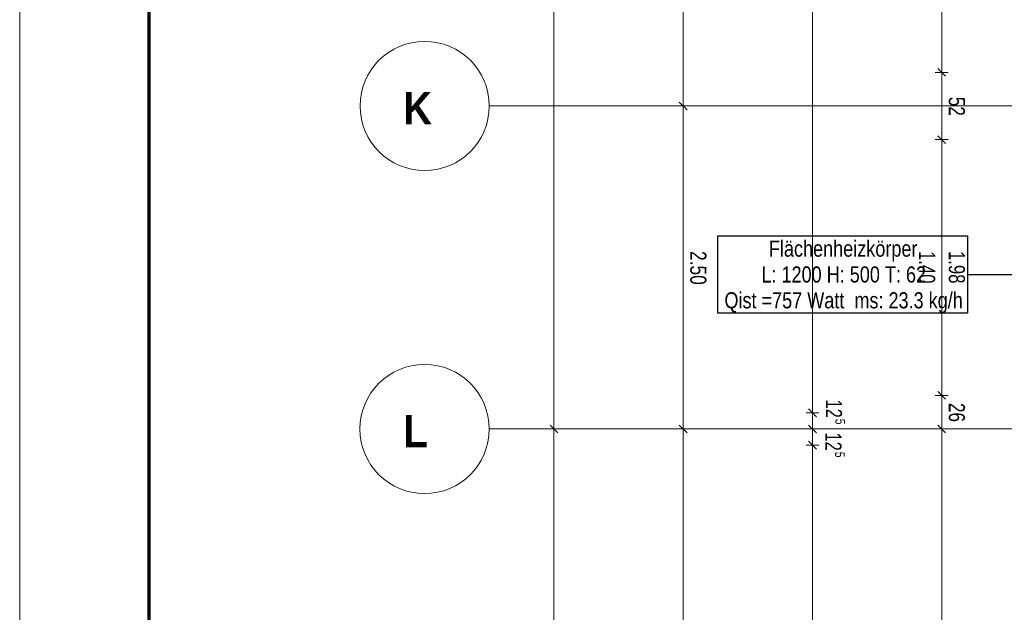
# Model space of a CAD drawing. Extents: x 229 to 926, y 37 to 878.
# Tile 6 of 194: x 229 to 381, y 137 to 229. Entities that reach past the tile are written whole.
import ezdxf
from ezdxf.lldxf.tags import DXFTag

# ---------------------------------------------------------------- set-up
doc = ezdxf.new("R2010")
doc.units = 0
doc.layers.get('0').update_dxf_attribs({"lineweight": 13})
for name, color, linetype, lineweight in [('Axen', 7, 'Continuous', 25), ('Axen-A03ENJ5PI0', 7, 'Continuous', 25), ('Maßlinien', 7, 'Continuous', 25), ('Maßlinien-A03ENJ5WI0', 7, 'Continuous', 25), ('X_BI_Geometrie', 7, 'Continuous', 13), ('X_BI_Text', 7, 'Continuous', 25)]:
    doc.layers.add(name, color=color, linetype=linetype, lineweight=lineweight)
doc.styles.get("Standard").update_dxf_attribs({"font": 'arial.ttf'})
tags = doc.linetypes.add('ALL_S25', pattern=[0.001, 0, -0.001]).pattern_tags.tags
tags[6:7] = [DXFTag(74, 4), DXFTag(75, 0), DXFTag(340, '0'), DXFTag(46, 1.0), DXFTag(50, 0.0), DXFTag(44, 0.0), DXFTag(45, 0.0)]
tags[4:5] = [DXFTag(74, 4), DXFTag(75, 0), DXFTag(340, '0'), DXFTag(46, 1.0), DXFTag(50, 0.0), DXFTag(44, 0.0), DXFTag(45, 0.0)]
tags = doc.linetypes.add('ALL_S25-A03ENJ5XI0', pattern=[0.001, 0, -0.001]).pattern_tags.tags
tags[6:7] = [DXFTag(74, 4), DXFTag(75, 0), DXFTag(340, '0'), DXFTag(46, 1.0), DXFTag(50, 0.0), DXFTag(44, 0.0), DXFTag(45, 0.0)]
tags[4:5] = [DXFTag(74, 4), DXFTag(75, 0), DXFTag(340, '0'), DXFTag(46, 1.0), DXFTag(50, 0.0), DXFTag(44, 0.0), DXFTag(45, 0.0)]

# ---------------------------------------------------------------- blocks, each defined once
blk = doc.blocks.new('Blockreferenz-A03ENJ5HI0', base_point=(228.98, 36.58))
at = {"color": 0, "linetype": 'ByBlock', "lineweight": -2, "ltscale": 0.13}
blk.add_line((228.98, 36.58), (228.98, 876.58), dxfattribs=at)
at = {"color": 0, "linetype": 'ByBlock', "lineweight": 70, "ltscale": 0.7}
blk.add_line((248.98, 872.58), (248.98, 41.58), dxfattribs=at)
blk = doc.blocks.new('Referenz-A03ENJ5LI0', base_point=(255.73, 65.7))
at = {"layer": 'Axen', "color": 0, "linetype": 'ALL_S25', "lineweight": -2, "ltscale": 0.13}
for p, q in [((735.55, 215.35), (301.63, 215.35)), ((735.55, 165.35), (301.62, 165.35))]:
    blk.add_line(p, q, dxfattribs=at)
at = {"layer": 'Axen', "color": 0, "lineweight": -2}
for centre in [(291.63, 215.35), (291.62, 165.35)]:
    blk.add_circle(centre, 10, dxfattribs=at)
at = {"layer": 'Maßlinien', "color": 0, "lineweight": -2}
for p, q in [((311.63, 165.35), (311.63, 665.35)), ((351.63, 167.85), (351.63, 412.85)), ((331.63, 215.35), (331.63, 265.35)), ((371.63, 222.54), (371.63, 232.06)), ((371.63, 220.55), (371.63, 222.54)), ((372.23, 219.95), (371.03, 221.15)), ((371.63, 220.55), (370.63, 220.55)), ((371.63, 220.55), (372.63, 220.55)), ((371.63, 213.02), (371.63, 220.55)), ((331.63, 215.35), (330.63, 215.35)), ((332.23, 214.75), (331.03, 215.95)), ((331.63, 215.35), (332.63, 215.35)), ((331.63, 213.91), (331.63, 215.35)), ((331.63, 165.35), (331.63, 213.91)), ((371.63, 210.15), (371.63, 213.02)), ((372.23, 209.55), (371.03, 210.75)), ((371.63, 210.15), (370.63, 210.15)), ((371.63, 210.15), (372.63, 210.15)), ((371.63, 193.98), (371.63, 210.15)), ((371.63, 191.1), (371.63, 193.98)), ((371.63, 184.46), (371.63, 191.1)), ((371.63, 174.94), (371.63, 184.46)), ((371.63, 170.55), (371.63, 174.94)), ((372.23, 169.95), (371.03, 171.15)), ((371.63, 170.55), (370.63, 170.55)), ((371.63, 170.55), (372.63, 170.55)), ((371.63, 165.42), (371.63, 170.55)), ((351.63, 167.85), (350.63, 167.85)), ((352.23, 167.25), (351.03, 168.45)), ((351.63, 167.85), (352.63, 167.85)), ((351.63, 165.35), (351.63, 167.85)), ((311.63, 165.35), (310.63, 165.35)), ((312.23, 164.75), (311.03, 165.95)), ((311.63, 165.35), (312.63, 165.35)), ((311.63, 97.35), (311.63, 165.35)), ((331.63, 165.35), (330.63, 165.35)), ((332.23, 164.75), (331.03, 165.95)), ((331.63, 165.35), (332.63, 165.35)), ((331.63, 97.35), (331.63, 165.35)), ((351.63, 165.35), (350.63, 165.35)), ((352.23, 164.75), (351.03, 165.95)), ((351.63, 165.35), (352.63, 165.35)), ((351.63, 162.85), (351.63, 165.35)), ((371.63, 165.35), (370.63, 165.35)), ((372.23, 164.75), (371.03, 165.95)), ((371.63, 165.35), (371.63, 165.42)), ((371.63, 165.35), (372.63, 165.35)), ((371.63, 155.9), (371.63, 165.35)), ((352.23, 162.25), (351.03, 163.45)), ((351.63, 162.85), (350.63, 162.85)), ((351.63, 162.85), (352.63, 162.85)), ((351.63, 153.08), (351.63, 162.85)), ((371.63, 149.06), (371.63, 155.9)), ((351.63, 101.35), (351.63, 153.08)), ((371.63, 146.38), (371.63, 149.06)), ((371.63, 97.35), (371.63, 146.38))]:
    blk.add_line(p, q, dxfattribs=at)
at = {"layer": 'Axen', "color": 0, "lineweight": -2, "char_height": 5, "attachment_point": 1, "rotation": 359.9884}
for s, insert in [('{\\W1.07;\\fArial Narrow|b1|i0;K}', (288.34, 217.51)), ('{\\W1.08;\\fArial Narrow|b1|i0;L}', (288.33, 167.51))]:
    blk.add_mtext(s, dxfattribs=dict(at, insert=insert))
at = {"layer": 'Maßlinien', "color": 0, "lineweight": -2, "attachment_point": 1, "rotation": 270}
for s, insert, char_height in [('{\\W0.76;\\fArial;52}', (375.22, 216.77), 2.5), ('{\\W0.77;\\fArial;2.50}', (335.22, 192.9), 2.5), ('{\\W0.74;\\fArial;1.40}', (370.62, 192.9), 2.5), ('{\\W0.74;\\fArial;1.98}', (375.22, 192.9), 2.5), ('{\\W0.73;\\fArial;12}', (356.2, 169.91), 2.5), ('{\\W0.76;\\fArial;26}', (375.22, 169.38), 2.5), ('{\\W0.76;\\fArial;5}', (356.68, 166.92), 1.5), ('{\\W0.73;\\fArial;12}', (356.13, 164.81), 2.5), ('{\\W0.76;\\fArial;5}', (356.62, 161.82), 1.5)]:
    blk.add_mtext(s, dxfattribs=dict(at, insert=insert, char_height=char_height))
blk = doc.blocks.new('Referenz-A03ENJ62I0', base_point=(255.73, 65.71))
at = {"layer": 'Axen-A03ENJ5PI0', "color": 0, "linetype": 'ALL_S25-A03ENJ5XI0', "lineweight": -2, "ltscale": 0.13}
for p, q in [((735.55, 215.35), (301.63, 215.35)), ((735.55, 165.35), (301.62, 165.35))]:
    blk.add_line(p, q, dxfattribs=at)
at = {"layer": 'Axen-A03ENJ5PI0', "color": 0, "lineweight": -2}
for centre in [(291.63, 215.35), (291.62, 165.35)]:
    blk.add_circle(centre, 10, dxfattribs=at)
at = {"layer": 'Maßlinien-A03ENJ5WI0', "color": 0, "lineweight": -2}
for p, q in [((311.63, 165.35), (311.63, 665.35)), ((351.63, 167.85), (351.63, 412.85)), ((331.63, 215.35), (331.63, 265.35)), ((371.63, 222.54), (371.63, 232.06)), ((371.63, 220.55), (371.63, 222.54)), ((372.23, 219.95), (371.03, 221.15)), ((371.63, 220.55), (370.63, 220.55)), ((371.63, 220.55), (372.63, 220.55)), ((371.63, 213.02), (371.63, 220.55)), ((331.63, 215.35), (330.63, 215.35)), ((332.23, 214.75), (331.03, 215.95)), ((331.63, 215.35), (332.63, 215.35)), ((331.63, 213.91), (331.63, 215.35)), ((331.63, 165.35), (331.63, 213.91)), ((371.63, 210.15), (371.63, 213.02)), ((372.23, 209.55), (371.03, 210.75)), ((371.63, 210.15), (370.63, 210.15)), ((371.63, 210.15), (372.63, 210.15)), ((371.63, 193.98), (371.63, 210.15)), ((371.63, 191.1), (371.63, 193.98)), ((371.63, 184.46), (371.63, 191.1)), ((371.63, 174.94), (371.63, 184.46)), ((371.63, 170.55), (371.63, 174.94)), ((372.23, 169.95), (371.03, 171.15)), ((371.63, 170.55), (370.63, 170.55)), ((371.63, 170.55), (372.63, 170.55)), ((371.63, 165.42), (371.63, 170.55)), ((351.63, 167.85), (350.63, 167.85)), ((352.23, 167.25), (351.03, 168.45)), ((351.63, 167.85), (352.63, 167.85)), ((351.63, 165.35), (351.63, 167.85)), ((311.63, 165.35), (310.63, 165.35)), ((312.23, 164.75), (311.03, 165.95)), ((311.63, 165.35), (312.63, 165.35)), ((311.63, 97.35), (311.63, 165.35)), ((331.63, 165.35), (330.63, 165.35)), ((332.23, 164.75), (331.03, 165.95)), ((331.63, 165.35), (332.63, 165.35)), ((331.63, 97.35), (331.63, 165.35)), ((351.63, 165.35), (350.63, 165.35)), ((352.23, 164.75), (351.03, 165.95)), ((351.63, 165.35), (352.63, 165.35)), ((351.63, 162.85), (351.63, 165.35)), ((371.63, 165.35), (370.63, 165.35)), ((372.23, 164.75), (371.03, 165.95)), ((371.63, 165.35), (371.63, 165.42)), ((371.63, 165.35), (372.63, 165.35)), ((371.63, 155.9), (371.63, 165.35)), ((352.23, 162.25), (351.03, 163.45)), ((351.63, 162.85), (350.63, 162.85)), ((351.63, 162.85), (352.63, 162.85)), ((351.63, 153.08), (351.63, 162.85)), ((371.63, 149.06), (371.63, 155.9)), ((351.63, 101.35), (351.63, 153.08)), ((371.63, 146.38), (371.63, 149.06)), ((371.63, 97.35), (371.63, 146.38))]:
    blk.add_line(p, q, dxfattribs=at)
at = {"layer": 'Axen-A03ENJ5PI0', "color": 0, "lineweight": -2, "char_height": 5, "attachment_point": 1, "rotation": 359.9884}
for s, insert in [('{\\W1.07;\\fArial Narrow|b1|i0;K}', (288.34, 217.51)), ('{\\W1.08;\\fArial Narrow|b1|i0;L}', (288.33, 167.52))]:
    blk.add_mtext(s, dxfattribs=dict(at, insert=insert))
at = {"layer": 'Maßlinien-A03ENJ5WI0', "color": 0, "lineweight": -2, "attachment_point": 1, "rotation": 270}
for s, insert, char_height in [('{\\W0.76;\\fArial;52}', (375.22, 216.77), 2.5), ('{\\W0.77;\\fArial;2.50}', (335.22, 192.9), 2.5), ('{\\W0.74;\\fArial;1.40}', (370.62, 192.9), 2.5), ('{\\W0.74;\\fArial;1.98}', (375.22, 192.9), 2.5), ('{\\W0.73;\\fArial;12}', (356.2, 169.91), 2.5), ('{\\W0.76;\\fArial;26}', (375.22, 169.38), 2.5), ('{\\W0.76;\\fArial;5}', (356.68, 166.92), 1.5), ('{\\W0.73;\\fArial;12}', (356.13, 164.81), 2.5), ('{\\W0.76;\\fArial;5}', (356.62, 161.82), 1.5)]:
    blk.add_mtext(s, dxfattribs=dict(at, insert=insert, char_height=char_height))
blk = doc.blocks.new('Bauteilbeschriftung-A03ENJACI0', base_point=(336.97, 183.27))
at = {"color": 0, "lineweight": -2}
for p, q in [((336.97, 195.27), (375.61, 195.27)), ((336.97, 183.27), (336.97, 195.27)), ((375.61, 195.27), (375.61, 183.27)), ((375.61, 183.27), (336.97, 183.27))]:
    blk.add_line(p, q, dxfattribs=at)
at = {"color": 0, "linetype": 'ByBlock', "lineweight": -2, "ltscale": 0.25}
blk.add_line((375.61, 189.27), (386.61, 189.27), dxfattribs=at)
at = {"color": 0, "linetype": 'ByBlock', "lineweight": -2, "ltscale": 0.25, "char_height": 2.5, "attachment_point": 1}
for s, insert in [('{\\W0.8;\\fArial;Flächenheizkörper}', (344.89, 194.52)), ('{\\W0.8;\\fArial;L: 1200 H: 500 T: 62}', (343.73, 190.52)), ('{\\W0.8;\\fArial;Qist =757 Watt  ms: 23.3 kg/h}', (338.01, 186.52))]:
    blk.add_mtext(s, dxfattribs=dict(at, insert=insert))

msp = doc.modelspace()

# ---------------------------------------------------------------- block references
at = {"color": 251, "lineweight": 13, "ltscale": 0.13, "true_color": 0x606060}
for name, p in [('Referenz-A03ENJ5LI0', (255.73, 65.7)), ('Referenz-A03ENJ62I0', (255.73, 65.71))]:
    msp.add_blockref(name, p, dxfattribs=at)
at = {"layer": 'X_BI_Geometrie', "ltscale": 0.13}
msp.add_blockref('Blockreferenz-A03ENJ5HI0', (228.98, 36.58), dxfattribs=at)
at = {"layer": 'X_BI_Text', "ltscale": 0.25}
msp.add_blockref('Bauteilbeschriftung-A03ENJACI0', (336.97, 183.27), dxfattribs=at)

doc.saveas('drawing.dxf')
